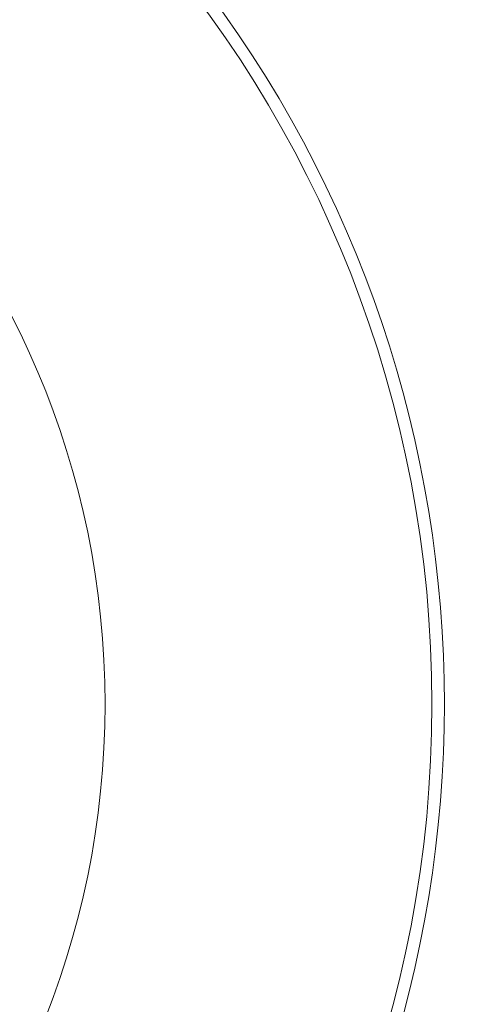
# Model space of a CAD drawing. Header units: inches. Extents: x 382808 to 408593, y -18409 to -9482.
# Tile 53 of 88: x 399256.15 to 399257.96, y -17218.75 to -17214.79. Entities that reach past the tile are written whole.
import ezdxf

# ---------------------------------------------------------------- set-up
doc = ezdxf.new("R2010")
doc.units = ezdxf.units.IN
doc.header["$LTSCALE"] = 2
doc.header["$MEASUREMENT"] = 0
doc.layers.add('!!!LOZAMET_Nr_pióra__9', color=220, linetype='CONTINUOUS', lineweight=0)

msp = doc.modelspace()

# ---------------------------------------------------------------- linework, layer by layer
at = {"layer": '!!!LOZAMET_Nr_pióra__9', "color": 7, "linetype": 'Continuous', "lineweight": 0}
msp.add_circle((399253.0629, -17217.5457), 3.435, dxfattribs=at)
for radius, start, end in [(6.2, 2.84561, 87.14136), (4.8, 246.5703, 113.4297), (4.75, 191.4482, 168.5518), (6.2, 272.85864, 357.15439)]:
    msp.add_arc((399253.0629, -17217.5457), radius, start, end, dxfattribs=at)

doc.saveas('drawing.dxf')
